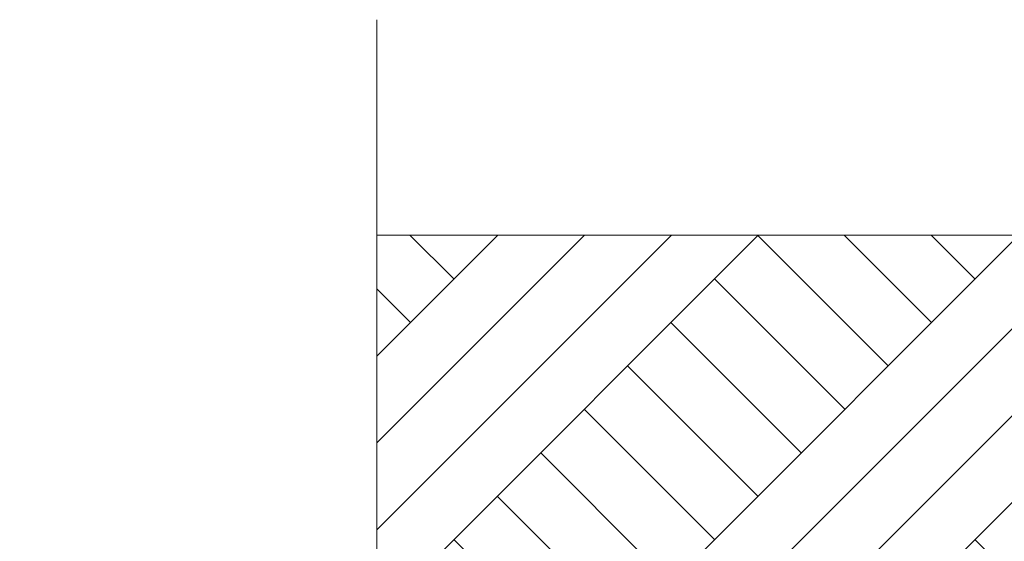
# Model space of a CAD drawing. Header units: millimetres. Extents: x 119219 to 750800, y -8933 to 168688.
# Tile 49 of 115: x 508382 to 509664, y 3901 to 4580. Entities that reach past the tile are written whole.
import ezdxf

# ---------------------------------------------------------------- set-up
doc = ezdxf.new("R2010")
doc.units = ezdxf.units.MM
doc.header["$MEASUREMENT"] = 0
doc.layers.add('0_Ном._пера__1', color=7, linetype='Continuous', lineweight=0)
doc.layers.add('Кровля_Ном._пера__1', color=7, linetype='Continuous', lineweight=0)

msp = doc.modelspace()

# ---------------------------------------------------------------- hatches: boundary and pattern name
at = {"layer": '0_Ном._пера__1', "linetype": 'Continuous', "lineweight": 0}
h = msp.add_hatch(dxfattribs=at)
h.set_pattern_fill('Грунт_02__копия__0001', style=0, pattern_type=2)
h.set_pattern_definition([(45, (0, 0), (-169.70563, 169.70563), []), (45, (-56.57, 56.57), (-339.41125, 339.41125), []), (45, (-113.14, 113.14), (-339.41125, 339.41125), []), (135, (-169.706, 169.706), (56.568542, 56.568542), [240, -240])])
h.paths.add_polyline_path([(508846.945, 4300.002), (510798.697, 4300.002), (510798.697, 2548.863), (508846.945, 2548.863)])

# ---------------------------------------------------------------- linework, layer by layer
at = {"layer": '0_Ном._пера__1', "color": 7, "linetype": 'Continuous', "lineweight": 0, "flags": 128}
msp.add_lwpolyline([(508846.945, 4300.002), (510698.71, 4300.002), (510798.697, 4300.002)], dxfattribs=at)
msp.add_lwpolyline([(508846.945, 4300.002), (510798.697, 4300.002), (510798.697, 2548.863), (508846.945, 2548.863)], close=True, dxfattribs=at)
at = {"layer": 'Кровля_Ном._пера__1', "color": 7, "linetype": 'Continuous', "lineweight": 0, "flags": 128}
msp.add_lwpolyline([(508846.945, 4580.409), (508846.945, 1033.279), (509248.946, 937.648), (508381.912, 805.709), (508846.945, 749.163), (508846.945, -999.998)], dxfattribs=at)

doc.saveas('drawing.dxf')
